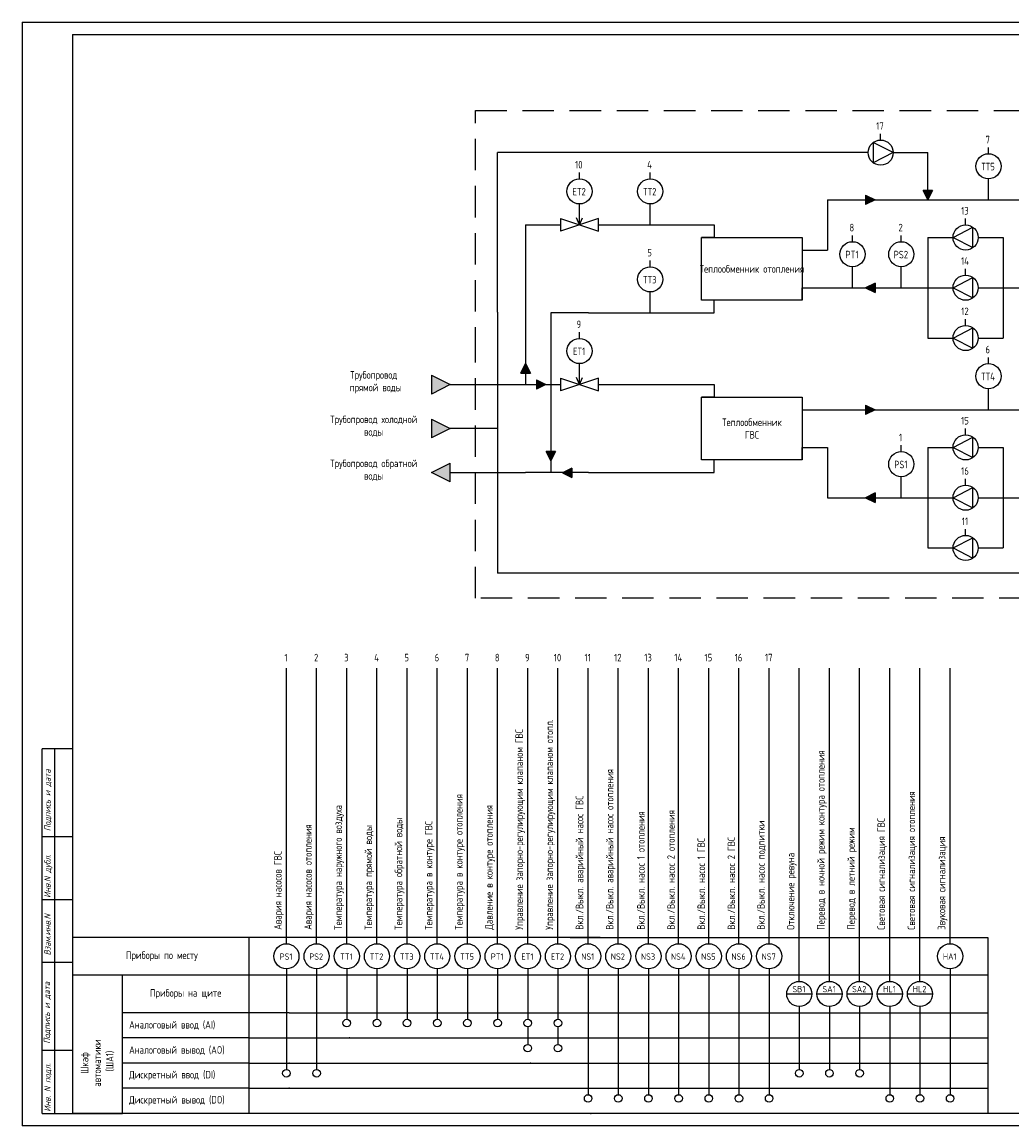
# Model space of a CAD drawing. Header units: millimetres. Extents: x 643 to 1239, y 174 to 2865.
# Tile 10 of 12: x 643 to 1037, y 1779 to 2218. Entities that reach past the tile are written whole.
import ezdxf

# ---------------------------------------------------------------- set-up
doc = ezdxf.new("R2010")
doc.units = ezdxf.units.MM
doc.linetypes.add('DASHED2', pattern=[0.375, 0.25, -0.125])
for name, color, linetype in [('_FORMAT OSNOVNAJA', 1, 'Continuous'), ('Текст', 7, 'Continuous'), ('Форматка', 4, 'Continuous')]:
    doc.layers.add(name, color=color, linetype=linetype)
doc.styles.add('35', font='romans.shx', dxfattribs={"width": 0.7, "oblique": 15, "height": 3.5})
doc.styles.add('Romans8', font='romans8.shx', dxfattribs={"width": 0.8, "height": 3})

msp = doc.modelspace()

# ---------------------------------------------------------------- hatches: boundary and pattern name
at = {"ltscale": 10}
h = msp.add_hatch(color=256, dxfattribs=at)
h.dxf.hatch_style = 1
h.paths.add_polyline_path([(982.38, 2147.41), (978.63, 2149.28), (978.63, 2145.53)])
h = msp.add_hatch(color=256, dxfattribs=at)
h.dxf.hatch_style = 1
h.paths.add_polyline_path([(1003.41, 2147.41), (1005.29, 2151.16), (1001.54, 2151.16)])
h = msp.add_hatch(color=256, dxfattribs=at)
h.dxf.hatch_style = 1
h.paths.add_polyline_path([(982.38, 2110.53), (982.38, 2114.28), (978.63, 2112.41)])
h = msp.add_hatch(color=256, dxfattribs=at)
h.dxf.hatch_style = 1
h.paths.add_polyline_path([(843.41, 2082.23), (841.54, 2078.48), (845.29, 2078.48)])
h = msp.add_hatch(color=256, dxfattribs=at)
h.dxf.hatch_style = 1
h.paths.add_polyline_path([(813.41, 2073.89), (805.91, 2077.64), (805.91, 2070.14)])
h = msp.add_hatch(color=256, dxfattribs=at)
h.dxf.hatch_style = 1
h.paths.add_polyline_path([(851.41, 2073.89), (847.66, 2075.76), (847.66, 2072.01)])
h = msp.add_hatch(color=256, dxfattribs=at)
h.dxf.hatch_style = 1
h.paths.add_polyline_path([(982.38, 2063.89), (978.63, 2065.76), (978.63, 2062.01)])
h = msp.add_hatch(color=256, dxfattribs=at)
h.dxf.hatch_style = 1
h.paths.add_polyline_path([(813.41, 2056.39), (805.91, 2060.14), (805.91, 2052.64)])
h = msp.add_hatch(color=256, dxfattribs=at)
h.dxf.hatch_style = 1
h.paths.add_polyline_path([(853.41, 2043.52), (855.29, 2047.27), (851.54, 2047.27)])
h = msp.add_hatch(color=256, dxfattribs=at)
h.dxf.hatch_style = 1
h.paths.add_polyline_path([(805.91, 2038.89), (813.41, 2035.14), (813.41, 2042.64)])
h = msp.add_hatch(color=256, dxfattribs=at)
h.dxf.hatch_style = 1
h.paths.add_polyline_path([(861.75, 2036.88), (861.75, 2040.63), (858, 2038.75)])
h = msp.add_hatch(color=256, dxfattribs=at)
h.dxf.hatch_style = 1
h.paths.add_polyline_path([(982.38, 2027.01), (982.38, 2030.76), (978.63, 2028.89)])

# ---------------------------------------------------------------- linework, layer by layer
for p, q in [((643.1, 2218.1), (643.1, 1778.96)), ((643.1, 2218.1), (1237.1, 2218.1)), ((663.1, 2213.1), (663.1, 1783.96)), ((663.1, 2213.1), (1232.1, 2213.1)), ((947.25, 1831.46), (957.25, 1831.46)), ((959.25, 1831.46), (969.25, 1831.46)), ((971.25, 1831.46), (981.25, 1831.46)), ((983.25, 1831.46), (993.25, 1831.46)), ((995.25, 1831.46), (1005.25, 1831.46)), ((1237.1, 1778.96), (643.1, 1778.96))]:
    msp.add_line(p, q)
at = {"color": 7, "linetype": 'DASHED2', "ltscale": 50}
for p, q in [((823.41, 2182.93), (1063.07, 2182.93)), ((823.41, 2084.17), (823.41, 2182.93)), ((823.41, 1988.89), (823.41, 2084.17)), ((1063.07, 1988.89), (823.41, 1988.89))]:
    msp.add_line(p, q, dxfattribs=at)
at = {"color": 7, "ltscale": 10}
for p, q in [((989.62, 2166.16), (981.68, 2170.2)), ((981.68, 2170.2), (981.68, 2162.11)), ((984.62, 2171.16), (984.62, 2173.66)), ((979.62, 2166.16), (832.23, 2166.16)), ((832.23, 2102.64), (832.23, 2166.16)), ((989.62, 2166.16), (981.68, 2162.11)), ((989.62, 2166.16), (1003.41, 2166.16)), ((1003.41, 2151.16), (1003.41, 2166.16)), ((1027.5, 2165.74), (1027.5, 2168.24)), ((864.83, 2155.74), (864.83, 2158.24)), ((892.96, 2155.74), (892.96, 2158.24)), ((1027.5, 2147.41), (1027.5, 2155.74)), ((963.41, 2147.41), (963.41, 2127.41)), ((963.41, 2147.41), (1003.41, 2147.41)), ((978.63, 2149.28), (978.63, 2145.53)), ((978.63, 2149.28), (982.38, 2147.41)), ((982.38, 2147.41), (978.63, 2145.53)), ((1005.29, 2151.16), (1001.54, 2151.16)), ((1003.41, 2147.41), (1001.54, 2151.16)), ((1005.29, 2151.16), (1003.41, 2147.41)), ((1003.41, 2147.41), (1018.41, 2147.41)), ((1018.41, 2147.41), (1053.07, 2147.41)), ((864.83, 2137.41), (864.83, 2145.74)), ((892.96, 2137.41), (892.96, 2145.74)), ((857.33, 2139.91), (857.33, 2134.91)), ((857.33, 2139.91), (872.33, 2134.91)), ((872.33, 2139.91), (857.33, 2134.91)), ((864.83, 2137.41), (863.68, 2140.25)), ((864.83, 2137.41), (865.99, 2140.25)), ((872.33, 2134.91), (872.33, 2139.91)), ((1018.41, 2137.41), (1018.41, 2139.91)), ((843.41, 2137.41), (857.33, 2137.41)), ((843.41, 2137.41), (843.41, 2073.89)), ((872.33, 2137.41), (918.41, 2137.41)), ((918.41, 2137.41), (918.41, 2132.41)), ((1013.41, 2132.41), (1021.35, 2136.45)), ((1021.35, 2128.36), (1021.35, 2136.45)), ((918.41, 2132.41), (913.41, 2132.41)), ((913.41, 2132.41), (953.41, 2132.41)), ((913.41, 2107.41), (913.41, 2132.41)), ((953.41, 2132.41), (953.41, 2107.41)), ((953.41, 2132.41), (953.41, 2127.41)), ((973.41, 2130.74), (973.41, 2133.24)), ((992.82, 2130.74), (992.82, 2133.24)), ((1003.41, 2132.41), (1003.41, 2092.41)), ((1003.41, 2132.41), (1013.41, 2132.41)), ((1013.41, 2132.41), (1021.35, 2128.36)), ((1023.41, 2132.41), (1033.41, 2132.41)), ((1033.41, 2132.41), (1033.41, 2092.41)), ((953.41, 2127.41), (963.41, 2127.41)), ((892.96, 2120.74), (892.96, 2123.24)), ((973.41, 2112.41), (973.41, 2120.74)), ((992.82, 2112.41), (992.82, 2120.74)), ((1018.41, 2117.41), (1018.41, 2119.91)), ((953.41, 2107.41), (953.41, 2112.41)), ((953.41, 2112.41), (963.41, 2112.41)), ((963.41, 2112.41), (1003.41, 2112.41)), ((963.41, 2112.41), (973.41, 2112.41)), ((973.41, 2112.41), (988.41, 2112.41)), ((982.38, 2114.28), (978.63, 2112.41)), ((978.63, 2112.41), (982.38, 2110.53)), ((982.38, 2114.28), (982.38, 2110.53)), ((1003.41, 2112.41), (1013.41, 2112.41)), ((1013.41, 2112.41), (1021.35, 2116.45)), ((1013.41, 2112.41), (1021.35, 2108.36)), ((1021.35, 2108.36), (1021.35, 2116.45)), ((1023.41, 2112.41), (1033.41, 2112.41)), ((1033.41, 2112.41), (1053.07, 2112.41)), ((892.96, 2102.41), (892.96, 2110.74)), ((918.41, 2107.41), (913.41, 2107.41)), ((918.41, 2102.41), (918.41, 2107.41)), ((953.41, 2107.41), (918.41, 2107.41)), ((832.23, 2102.64), (832.23, 2056.39)), ((868.41, 2102.41), (853.41, 2102.41)), ((853.41, 2102.41), (853.41, 2038.89)), ((868.41, 2102.41), (918.41, 2102.41)), ((1018.41, 2097.41), (1018.41, 2099.91)), ((864.83, 2092.22), (864.83, 2094.72)), ((1013.41, 2092.41), (1021.35, 2096.45)), ((1021.35, 2088.36), (1021.35, 2096.45)), ((1003.41, 2092.41), (1013.41, 2092.41)), ((1013.41, 2092.41), (1021.35, 2088.36)), ((1023.41, 2092.41), (1033.41, 2092.41)), ((841.54, 2078.48), (843.41, 2082.23)), ((843.41, 2082.23), (845.29, 2078.48)), ((864.83, 2073.89), (864.83, 2082.22)), ((1027.5, 2082.22), (1027.5, 2084.72)), ((805.91, 2077.64), (805.91, 2070.14)), ((805.91, 2077.64), (813.41, 2073.89)), ((841.54, 2078.48), (845.29, 2078.48)), ((813.41, 2073.89), (805.91, 2070.14)), ((813.41, 2073.89), (843.41, 2073.89)), ((843.41, 2073.89), (857.33, 2073.89)), ((847.66, 2075.76), (847.66, 2072.01)), ((847.66, 2075.76), (851.41, 2073.89)), ((851.41, 2073.89), (847.66, 2072.01)), ((857.33, 2076.39), (857.33, 2071.39)), ((857.33, 2076.39), (872.33, 2071.39)), ((872.33, 2076.39), (857.33, 2071.39)), ((864.83, 2073.89), (863.68, 2076.73)), ((864.83, 2073.89), (865.99, 2076.73)), ((872.33, 2071.39), (872.33, 2076.39)), ((872.33, 2073.89), (918.41, 2073.89)), ((918.41, 2073.89), (918.41, 2068.89)), ((918.41, 2068.89), (913.41, 2068.89)), ((913.41, 2068.89), (953.41, 2068.89)), ((913.41, 2043.89), (913.41, 2068.89)), ((953.41, 2068.89), (953.41, 2043.89)), ((953.41, 2068.89), (953.41, 2063.89)), ((1027.5, 2063.89), (1027.5, 2072.22)), ((978.63, 2065.76), (978.63, 2062.01)), ((978.63, 2065.76), (982.38, 2063.89)), ((805.91, 2060.14), (805.91, 2052.64)), ((805.91, 2060.14), (813.41, 2056.39)), ((953.41, 2063.89), (1033.41, 2063.89)), ((982.38, 2063.89), (978.63, 2062.01)), ((1033.41, 2063.89), (1043.41, 2063.89)), ((813.41, 2056.39), (805.91, 2052.64)), ((832.23, 2056.39), (813.41, 2056.39)), ((832.23, 2056.39), (832.23, 2038.89)), ((1018.41, 2053.89), (1018.41, 2056.39)), ((1013.41, 2048.89), (1021.35, 2052.93)), ((1021.35, 2044.84), (1021.35, 2052.93)), ((855.29, 2047.27), (851.54, 2047.27)), ((853.41, 2043.52), (851.54, 2047.27)), ((855.29, 2047.27), (853.41, 2043.52)), ((953.41, 2043.89), (953.41, 2048.89)), ((953.41, 2048.89), (963.41, 2048.89)), ((963.41, 2048.89), (963.41, 2028.89)), ((992.82, 2047.22), (992.82, 2049.72)), ((1003.41, 2048.89), (1003.41, 2008.89)), ((1003.41, 2048.89), (1013.41, 2048.89)), ((1013.41, 2048.89), (1021.35, 2044.84)), ((1023.41, 2048.89), (1033.41, 2048.89)), ((1033.41, 2048.89), (1033.41, 2008.89)), ((805.91, 2038.89), (813.41, 2042.64)), ((813.41, 2035.14), (813.41, 2042.64)), ((918.41, 2043.89), (913.41, 2043.89)), ((918.41, 2038.89), (918.41, 2043.89)), ((953.41, 2043.89), (918.41, 2043.89)), ((813.41, 2035.14), (805.91, 2038.89)), ((813.41, 2038.89), (843.41, 2038.89)), ((832.23, 2038.89), (832.23, 1998.89)), ((853.41, 2038.89), (843.41, 2038.89)), ((868.41, 2038.89), (853.41, 2038.89)), ((861.75, 2040.63), (858, 2038.75)), ((858, 2038.75), (861.75, 2036.88)), ((861.75, 2040.63), (861.75, 2036.88)), ((868.41, 2038.89), (918.41, 2038.89)), ((992.82, 2028.89), (992.82, 2037.22)), ((1018.41, 2033.89), (1018.41, 2036.39)), ((963.41, 2028.89), (1003.41, 2028.89)), ((982.38, 2030.76), (978.63, 2028.89)), ((978.63, 2028.89), (982.38, 2027.01)), ((982.38, 2030.76), (982.38, 2027.01)), ((1003.41, 2028.89), (1013.41, 2028.89)), ((1013.41, 2028.89), (1021.35, 2032.93)), ((1013.41, 2028.89), (1021.35, 2024.84)), ((1021.35, 2024.84), (1021.35, 2032.93)), ((1023.41, 2028.89), (1033.41, 2028.89)), ((1033.41, 2028.89), (1043.41, 2028.89)), ((1018.41, 2013.89), (1018.41, 2016.39)), ((1013.41, 2008.89), (1021.35, 2012.93)), ((1021.35, 2004.84), (1021.35, 2012.93)), ((1003.41, 2008.89), (1013.41, 2008.89)), ((1013.41, 2008.89), (1021.35, 2004.84)), ((1023.41, 2008.89), (1033.41, 2008.89)), ((1043.41, 1998.89), (832.23, 1998.89)), ((748.25, 1851.46), (748.25, 1961.11)), ((760.25, 1851.46), (760.25, 1961.11)), ((772.25, 1851.46), (772.25, 1961.11)), ((784.25, 1851.46), (784.25, 1961.11)), ((796.25, 1851.46), (796.25, 1961.11)), ((808.25, 1851.46), (808.25, 1961.11)), ((820.25, 1851.46), (820.25, 1961.11)), ((832.25, 1851.46), (832.25, 1961.11)), ((844.25, 1851.46), (844.25, 1961.11)), ((856.25, 1851.46), (856.25, 1961.11)), ((868.25, 1851.46), (868.25, 1961.11)), ((880.25, 1851.46), (880.25, 1961.11)), ((892.25, 1851.46), (892.25, 1961.11)), ((904.25, 1851.46), (904.25, 1961.11)), ((916.25, 1851.46), (916.25, 1961.11)), ((928.25, 1851.46), (928.25, 1961.11)), ((940.25, 1851.46), (940.25, 1961.11)), ((952.25, 1836.46), (952.25, 1961.11)), ((964.25, 1836.46), (964.25, 1961.11)), ((976.25, 1836.46), (976.25, 1961.11)), ((988.25, 1836.46), (988.25, 1961.11)), ((1000.25, 1836.46), (1000.25, 1961.11)), ((1012.25, 1851.46), (1012.25, 1961.11)), ((873.07, 1853.96), (663.1, 1853.96)), ((733.25, 1853.96), (733.25, 1783.96)), ((733.25, 1853.96), (733.25, 1838.96)), ((861.07, 1853.96), (1027.25, 1853.96)), ((1027.25, 1853.96), (1027.25, 1783.96)), ((748.25, 1841.46), (748.25, 1801.39)), ((760.25, 1841.46), (760.25, 1801.39)), ((772.25, 1841.46), (772.25, 1821.39)), ((784.25, 1841.46), (784.25, 1821.39)), ((796.25, 1841.46), (796.25, 1821.39)), ((808.25, 1841.46), (808.25, 1821.39)), ((820.25, 1841.46), (820.25, 1821.39)), ((832.25, 1841.46), (832.25, 1821.39)), ((844.25, 1841.46), (844.25, 1821.39)), ((856.25, 1841.46), (856.25, 1821.39)), ((868.25, 1841.46), (868.25, 1791.39)), ((880.25, 1841.46), (880.25, 1791.39)), ((892.25, 1841.46), (892.25, 1791.39)), ((904.25, 1841.46), (904.25, 1791.39)), ((916.25, 1841.46), (916.25, 1791.39)), ((928.25, 1841.46), (928.25, 1791.39)), ((940.25, 1841.46), (940.25, 1791.39)), ((1012.25, 1841.46), (1012.25, 1791.39)), ((1027.25, 1838.96), (663.1, 1838.96)), ((749.39, 1838.96), (663.1, 1838.96)), ((683.1, 1783.96), (683.1, 1838.96)), ((733.25, 1838.96), (733.25, 1823.96)), ((749.39, 1823.96), (683.1, 1823.96)), ((733.25, 1823.96), (733.25, 1813.96)), ((749.39, 1823.96), (1027.25, 1823.96)), ((952.25, 1826.46), (952.25, 1801.39)), ((964.25, 1826.46), (964.25, 1801.39)), ((976.25, 1826.46), (976.25, 1801.39)), ((988.25, 1826.46), (988.25, 1791.39)), ((1000.25, 1826.46), (1000.25, 1791.39)), ((844.25, 1818.39), (844.25, 1811.39)), ((856.25, 1818.39), (856.25, 1811.39)), ((733.25, 1813.96), (683.1, 1813.96)), ((733.25, 1813.96), (1027.25, 1813.96)), ((733.25, 1813.96), (733.25, 1803.96)), ((733.25, 1803.96), (683.1, 1803.96)), ((733.25, 1803.96), (1027.25, 1803.96)), ((733.25, 1803.96), (733.25, 1793.96)), ((733.25, 1793.96), (683.1, 1793.96)), ((733.25, 1793.96), (1027.25, 1793.96)), ((733.25, 1793.96), (733.25, 1783.96)), ((663.1, 1783.96), (683.1, 1783.96))]:
    msp.add_line(p, q, dxfattribs=at)
at = {"color": 0}
msp.add_line((1232.1, 1783.96), (663.1, 1783.96), dxfattribs=at)
at = {"color": 7, "ltscale": 10}
for centre, radius in [((984.62, 2166.16), 5), ((1027.5, 2160.74), 5), ((864.83, 2150.74), 5), ((892.96, 2150.74), 5), ((1018.41, 2132.41), 5), ((973.41, 2125.74), 5), ((992.82, 2125.74), 5), ((892.96, 2115.74), 5), ((1018.41, 2112.41), 5), ((1018.41, 2092.41), 5), ((864.83, 2087.22), 5), ((1027.5, 2077.22), 5), ((1018.41, 2048.89), 5), ((992.82, 2042.22), 5), ((1018.41, 2028.89), 5), ((1018.41, 2008.89), 5), ((748.25, 1846.46), 5), ((760.25, 1846.46), 5), ((772.25, 1846.46), 5), ((784.25, 1846.46), 5), ((796.25, 1846.46), 5), ((808.25, 1846.46), 5), ((820.25, 1846.46), 5), ((832.25, 1846.46), 5), ((844.25, 1846.46), 5), ((856.25, 1846.46), 5), ((868.25, 1846.46), 5), ((880.25, 1846.46), 5), ((892.25, 1846.46), 5), ((904.25, 1846.46), 5), ((916.25, 1846.46), 5), ((928.25, 1846.46), 5), ((940.25, 1846.46), 5), ((1012.25, 1846.46), 5), ((952.25, 1831.46), 5), ((964.25, 1831.46), 5), ((976.25, 1831.46), 5), ((988.25, 1831.46), 5), ((1000.25, 1831.46), 5), ((772.25, 1819.89), 1.5), ((784.25, 1819.89), 1.5), ((796.25, 1819.89), 1.5), ((808.25, 1819.89), 1.5), ((820.25, 1819.89), 1.5), ((832.25, 1819.89), 1.5), ((844.25, 1819.89), 1.5), ((856.25, 1819.89), 1.5), ((844.25, 1809.89), 1.5), ((856.25, 1809.89), 1.5), ((748.25, 1799.89), 1.5), ((760.25, 1799.89), 1.5), ((952.25, 1799.89), 1.5), ((964.25, 1799.89), 1.5), ((976.25, 1799.89), 1.5), ((868.25, 1789.89), 1.5), ((880.25, 1789.89), 1.5), ((892.25, 1789.89), 1.5), ((904.25, 1789.89), 1.5), ((916.25, 1789.89), 1.5), ((928.25, 1789.89), 1.5), ((940.25, 1789.89), 1.5), ((988.25, 1789.89), 1.5), ((1000.25, 1789.89), 1.5), ((1012.25, 1789.89), 1.5)]:
    msp.add_circle(centre, radius, dxfattribs=at)
at = {"color": 7}
for p in [(773.39, 1813.96), (773.39, 1813.96), (749.39, 1803.96), (845.39, 1803.96), (845.39, 1803.96), (749.39, 1793.96), (869.39, 1783.96), (869.39, 1783.96)]:
    msp.add_point(p, dxfattribs=at)
at = {"layer": '_FORMAT OSNOVNAJA', "color": 7}
msp.add_line((651.07, 1783.96), (663.07, 1783.96), dxfattribs=at)
msp.add_line((651.07, 1783.96), (663.07, 1783.96), dxfattribs=at)
at = {"layer": 'Форматка', "color": 7, "lineweight": -3}
for p, q in [((663.1, 1928.96), (651.1, 1928.96)), ((651.1, 1783.96), (651.1, 1928.96)), ((656.1, 1783.96), (656.1, 1928.96)), ((663.1, 1893.96), (651.1, 1893.96)), ((663.1, 1868.96), (651.1, 1868.96)), ((663.1, 1843.96), (651.1, 1843.96)), ((663.1, 1808.96), (651.1, 1808.96))]:
    msp.add_line(p, q, dxfattribs=at)

# ---------------------------------------------------------------- texts
at = {"layer": 'Текст', "color": 7, "ltscale": 6.666667, "style": 'Romans8'}
for s, insert, char_height, width, attachment_point in [('17', (984.36, 2176.77), 3, 11.3228, 5), ('7', (1027.23, 2171.35), 3, 11.3228, 5), ('10', (864.57, 2161.35), 3, 11.3228, 5), ('4', (892.69, 2161.35), 3, 11.3228, 5), ('ТТ5', (1027.34, 2160.61), 3, 11.3228, 5), ('ЕТ2', (864.67, 2150.61), 3, 11.3228, 5), ('ТТ2', (892.8, 2150.61), 3, 11.3228, 5), ('13', (1018.15, 2143.02), 3, 11.3228, 5), ('8', (973.15, 2136.35), 3, 11.3228, 5), ('2', (992.55, 2136.35), 3, 11.3228, 5), ('5', (892.69, 2126.35), 3, 11.3228, 5), ('PT1', (973.25, 2125.61), 3, 11.3228, 5), ('PS2', (992.66, 2125.61), 3, 11.3228, 5), ('Теплообменник отопления', (933.41, 2119.91), 3, 40, 5), ('14', (1018.15, 2123.02), 3, 11.3228, 5), ('ТТ3', (892.8, 2115.61), 3, 11.3228, 5), ('12', (1018.15, 2103.02), 3, 11.3228, 5), ('9', (864.57, 2097.83), 3, 11.3228, 5), ('ЕТ1', (864.67, 2087.09), 3, 11.3228, 5), ('6', (1027.23, 2087.83), 3, 11.3228, 5), ('Трубопровод\\P прямой воды ', (782.99, 2074.82), 3, 41.4461, 5), ('ТТ4', (1027.34, 2077.09), 3, 11.3228, 5), ('Трубопровод холодной воды ', (782.99, 2057.32), 3, 41.4461, 5), ('Теплообменник \\PГВС', (933.41, 2056.39), 3, 40, 5), ('15', (1018.15, 2059.5), 3, 11.3228, 5), ('1', (992.55, 2052.83), 3, 11.3228, 5), ('Трубопровод обратной воды ', (782.99, 2039.82), 3, 41.4461, 5), ('PS1', (992.66, 2042.09), 3, 11.3228, 5), ('16', (1018.15, 2039.5), 3, 11.3228, 5), ('11', (1018.15, 2019.5), 3, 11.3228, 5), ('1', (748.09, 1965.28), 3, 11.3228, 5), ('2', (760.09, 1965.28), 3, 11.3228, 5), ('3', (772.09, 1965.28), 3, 11.3228, 5), ('4', (784.09, 1965.28), 3, 11.3228, 5), ('5', (796.09, 1965.28), 3, 11.3228, 5), ('6', (808.09, 1965.28), 3, 11.3228, 5), ('7', (820.09, 1965.28), 3, 11.3228, 5), ('8', (832.09, 1965.28), 3, 11.3228, 5), ('9', (844.09, 1965.28), 3, 11.3228, 5), ('10', (856.09, 1965.28), 3, 11.3228, 5), ('11', (868.09, 1965.28), 3, 11.3228, 5), ('12', (880.09, 1965.28), 3, 11.3228, 5), ('13', (892.09, 1965.28), 3, 11.3228, 5), ('14', (904.09, 1965.28), 3, 11.3228, 5), ('15', (916.09, 1965.28), 3, 11.3228, 5), ('16', (928.09, 1965.28), 3, 11.3228, 5), ('17', (940.09, 1965.28), 3, 11.3228, 5), ('Приборы по месту', (698.68, 1846.46), 3, 41.4461, 5), ('PS1', (748.09, 1846.33), 2.5, 11.3228, 5), ('PS2', (760.09, 1846.33), 2.5, 11.3228, 5), ('TT1', (772.09, 1846.33), 2.5, 11.3228, 5), ('TT2', (784.09, 1846.33), 2.5, 11.3228, 5), ('TT3', (796.09, 1846.33), 2.5, 11.3228, 5), ('TT4', (808.09, 1846.33), 2.5, 11.3228, 5), ('TT5', (820.09, 1846.33), 2.5, 11.3228, 5), ('PT1', (832.09, 1846.33), 2.5, 11.3228, 5), ('ET1', (844.09, 1846.33), 2.5, 11.3228, 5), ('ET2', (856.09, 1846.33), 2.5, 11.3228, 5), ('NS1', (868.09, 1846.33), 2.5, 11.3228, 5), ('NS2', (880.09, 1846.33), 2.5, 11.3228, 5), ('NS3', (892.09, 1846.33), 2.5, 11.3228, 5), ('NS4', (904.09, 1846.33), 2.5, 11.3228, 5), ('NS5', (916.09, 1846.33), 2.5, 11.3228, 5), ('NS6', (928.09, 1846.33), 2.5, 11.3228, 5), ('NS7', (940.09, 1846.33), 2.5, 11.3228, 5), ('HA1', (1012.09, 1846.33), 2.5, 11.3228, 5), ('Приборы на щите', (708.17, 1831.46), 3, 50.1488, 5), ('SB1', (952.09, 1833.4), 2.5, 11.3228, 5), ('SA1', (964.09, 1833.4), 2.5, 11.3228, 5), ('SA2', (976.09, 1833.4), 2.5, 11.3228, 5), ('HL1', (988.09, 1833.4), 2.5, 11.3228, 5), ('HL2', (1000.09, 1833.4), 2.5, 11.3228, 5), ('Аналоговый ввод (AI)', (685.68, 1818.96), 3, 49.5065, 4), ('Аналоговый вывод (AO)', (685.68, 1808.96), 3, 49.5065, 4), ('Дискретный ввод (DI)', (685.68, 1798.96), 3, 49.5065, 4), ('Дискретный вывод (DO)', (685.68, 1788.96), 3, 49.5065, 4)]:
    msp.add_mtext(s, dxfattribs=dict(at, insert=insert, char_height=char_height, width=width, attachment_point=attachment_point))
at = {"layer": 'Текст', "color": 7, "ltscale": 6.666667, "char_height": 3, "rotation": 90, "style": 'Romans8'}
for s, insert, width, attachment_point in [('Управление запорно-регулирующим клапаном отопл.', (853.24, 1856.99), 155.893, 4), ('Управление запорно-регулирующим клапаном ГВС', (841.24, 1856.99), 155.893, 4), ('Перевод в ночной режим контура отопления ', (961.24, 1856.99), 155.893, 4), ('Вкл./Выкл. аварийный насос отопления', (877.24, 1856.99), 155.893, 4), ('Температура в контуре отопления', (817.24, 1856.99), 155.893, 4), ('Световая сигнализация отопления', (997.24, 1856.99), 155.893, 4), ('Температура наружного воздуха', (769.24, 1856.99), 155.893, 4), ('Давление в контуре отопления', (829.24, 1856.99), 155.893, 4), ('Вкл./Выкл. аварийный насос ГВС', (865.24, 1856.99), 155.893, 4), ('Вкл./Выкл. насос 1 отопления', (889.24, 1856.99), 155.893, 4), ('Вкл./Выкл. насос 2 отопления', (901.24, 1856.99), 155.893, 4), ('Авария насосов отопления', (757.24, 1856.99), 155.893, 4), ('Температура прямой воды', (781.24, 1856.99), 155.893, 4), ('Температура обратной воды ', (793.24, 1856.99), 155.893, 4), ('Температура в контуре ГВС', (805.24, 1856.99), 155.893, 4), ('Вкл./Выкл. насос подпитки', (937.24, 1856.99), 155.893, 4), ('Световая сигнализация ГВС', (985.24, 1856.99), 155.893, 4), ('Перевод в летний режим', (973.24, 1856.99), 155.893, 4), ('Вкл./Выкл. насос 1 ГВС', (913.24, 1856.99), 155.893, 4), ('Вкл./Выкл. насос 2 ГВС', (925.24, 1856.99), 155.893, 4), ('Звуковая сигнализация', (1009.24, 1856.99), 155.893, 4), ('Авария насосов ГВС', (745.24, 1856.99), 155.893, 4), ('Отключение ревуна', (949.24, 1856.99), 155.893, 4), ('Шкаф \\Pавтоматики\\P (ША1)', (673.1, 1803.96), 40, 5)]:
    msp.add_mtext(s, dxfattribs=dict(at, insert=insert, width=width, attachment_point=attachment_point))
at = {"layer": 'Форматка', "color": 7, "lineweight": -3, "style": '35', "oblique": 15, "width": 0.9}
for s, p in [('Подпись и дата', (654.44, 1896.21)), ('Инв.N дубл.', (654.44, 1869.67)), ('Взам.инв.N', (654.44, 1846.79)), ('Подпись и дата', (654.24, 1811.63)), ('Инв. N подл.', (654.44, 1784.6))]:
    msp.add_text(s, height=2.5, rotation=90, dxfattribs=at).set_placement(p)

doc.saveas('drawing.dxf')
